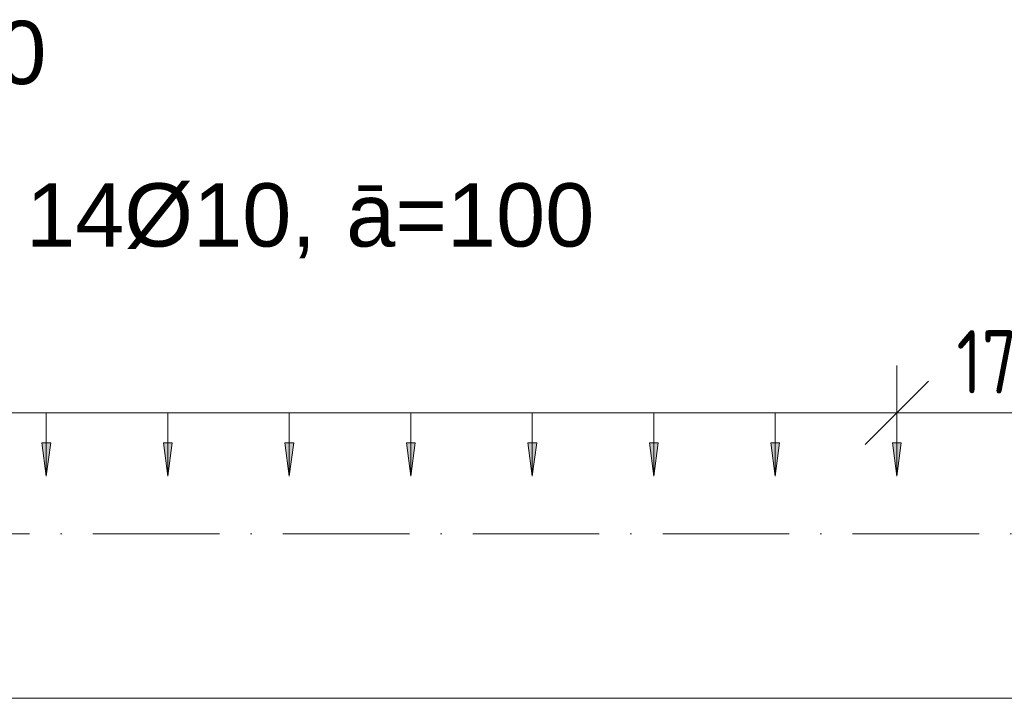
# Model space of a CAD drawing. Header units: millimetres. Extents: x 4307 to 42792, y 1610 to 10025.
# Tile 86 of 256: x 16045 to 16823, y 5870 to 6406. Entities that reach past the tile are written whole.
import ezdxf

# ---------------------------------------------------------------- set-up
doc = ezdxf.new("R2010")
doc.units = ezdxf.units.MM
doc.linetypes.add('Čerchovaná', pattern=[150, 100, -25, 0, -25])
for name, color, linetype, lineweight in [('A-ANNO-DIMS', 211, 'Continuous', 5), ('A-ANNO-DIMS-25', 211, 'Continuous', 5), ('A-FLOR-LEVL', 51, 'Continuous', 5), ('S-BEAM', 12, 'Continuous', 9), ('S-RBAR-IDEN', 171, 'Continuous', 5)]:
    doc.layers.add(name, color=color, linetype=linetype, lineweight=lineweight)
doc.styles.add('Arial', font='arial.ttf', dxfattribs={"height": 50})
doc.styles.add('Arial_1', font='arial.ttf', dxfattribs={"height": 62.5})
doc.styles.add('ISOCPEUR_2', font='isocpeur.ttf', dxfattribs={"width": 0.8, "height": 50})
doc.dimstyles.new('Vnitřní', dxfattribs={"dimscale": 304.8, "dimtxt": 49.799059, "dimasz": 0.164042, "dimexe": 0.123031, "dimexo": 0.0625, "dimgap": 0, "dimtad": 1, "dimdec": 0, "dimzin": 0, "dimdsep": 46, "dimtxsty": 'ISOCPEUR_2', "dimblk1": 'OBLIQUE', "dimblk2": 'OBLIQUE', "dimsah": 1, "dimcen": 0.09, "dimdle": 0.123031, "dimazin": 0, "dimtfac": 1, "dimtdec": 4, "dimtix": 1, "dimtmove": 0, "dimatfit": 3, "dimfxl": 0.123031, "dimfxlon": 1, "dimtvp": 1, "dimtolj": 1, "dimtzin": 0, "dimarcsym": 2})
doc.dimstyles.new('Výztuž_kusy__řezy__2', dxfattribs={"dimscale": 304.8, "dimtxt": 0.18, "dimasz": 0, "dimexe": 0, "dimexo": 0.0625, "dimgap": 0.082021, "dimtad": 1, "dimdec": 0, "dimzin": 0, "dimdsep": 46, "dimtxsty": 'Arial_1', "dimblk1": 'NONE', "dimblk2": 'NONE', "dimsah": 1, "dimcen": 0.09, "dimazin": 0, "dimtfac": 1, "dimtdec": 4, "dimtix": 1, "dimtmove": 0, "dimatfit": 3, "dimfxl": 0.164042, "dimfxlon": 1, "dimtvp": 1, "dimtfill": 1, "dimtolj": 1, "dimtzin": 0, "dimarcsym": 2})

# ---------------------------------------------------------------- blocks, each defined once
blk = doc.blocks.new('DIMBLOCK334-V1')
at = {"layer": 'A-ANNO-DIMS-25'}
for points in [[(15970.08, 6045.48), (15973.54, 6071.76), (15966.62, 6071.76)], [(16066.09, 6045.48), (16069.56, 6071.76), (16062.63, 6071.76)]]:
    blk.add_hatch(color=256, dxfattribs=at).paths.add_polyline_path(points)
for p, q in [((15970.08, 6095.48), (16066.09, 6095.48)), ((15970.08, 6095.48), (15970.08, 6095.48)), ((15970.08, 6095.48), (15970.08, 6045.48)), ((16066.09, 6095.48), (16066.09, 6095.48)), ((16066.09, 6095.48), (16066.09, 6045.48)), ((15973.54, 6071.76), (15966.62, 6071.76)), ((15966.62, 6071.76), (15970.08, 6045.48)), ((15970.08, 6045.48), (15973.54, 6071.76)), ((16069.56, 6071.76), (16062.63, 6071.76)), ((16062.63, 6071.76), (16066.09, 6045.48)), ((16066.09, 6045.48), (16069.56, 6071.76))]:
    blk.add_line(p, q, dxfattribs=at)
blk = doc.blocks.new('_None')
blk = doc.blocks.new('DIMBLOCK335-V1')
at = {"layer": 'A-ANNO-DIMS-25'}
for points in [[(16066.09, 6045.48), (16069.56, 6071.76), (16062.63, 6071.76)], [(16162.11, 6045.48), (16165.57, 6071.76), (16158.65, 6071.76)]]:
    blk.add_hatch(color=256, dxfattribs=at).paths.add_polyline_path(points)
for p, q in [((16066.09, 6095.48), (16162.11, 6095.48)), ((16066.09, 6095.48), (16066.09, 6095.48)), ((16066.09, 6095.48), (16066.09, 6045.48)), ((16162.11, 6095.48), (16162.11, 6095.48)), ((16162.11, 6095.48), (16162.11, 6045.48)), ((16069.56, 6071.76), (16062.63, 6071.76)), ((16062.63, 6071.76), (16066.09, 6045.48)), ((16066.09, 6045.48), (16069.56, 6071.76)), ((16165.57, 6071.76), (16158.65, 6071.76)), ((16158.65, 6071.76), (16162.11, 6045.48)), ((16162.11, 6045.48), (16165.57, 6071.76))]:
    blk.add_line(p, q, dxfattribs=at)
blk = doc.blocks.new('DIMBLOCK336-V1')
at = {"layer": 'A-ANNO-DIMS-25'}
for points in [[(16162.11, 6045.48), (16165.57, 6071.76), (16158.65, 6071.76)], [(16258.13, 6045.48), (16261.59, 6071.76), (16254.66, 6071.76)]]:
    blk.add_hatch(color=256, dxfattribs=at).paths.add_polyline_path(points)
for p, q in [((16162.11, 6095.48), (16258.13, 6095.48)), ((16162.11, 6095.48), (16162.11, 6095.48)), ((16162.11, 6095.48), (16162.11, 6045.48)), ((16258.13, 6095.48), (16258.13, 6095.48)), ((16258.13, 6095.48), (16258.13, 6045.48)), ((16165.57, 6071.76), (16158.65, 6071.76)), ((16158.65, 6071.76), (16162.11, 6045.48)), ((16162.11, 6045.48), (16165.57, 6071.76)), ((16261.59, 6071.76), (16254.66, 6071.76)), ((16254.66, 6071.76), (16258.13, 6045.48)), ((16258.13, 6045.48), (16261.59, 6071.76))]:
    blk.add_line(p, q, dxfattribs=at)
blk = doc.blocks.new('DIMBLOCK337-V1')
at = {"layer": 'A-ANNO-DIMS-25'}
for points in [[(16258.13, 6045.48), (16261.59, 6071.76), (16254.66, 6071.76)], [(16354.14, 6045.48), (16357.6, 6071.76), (16350.68, 6071.76)]]:
    blk.add_hatch(color=256, dxfattribs=at).paths.add_polyline_path(points)
for p, q in [((16258.13, 6095.48), (16354.14, 6095.48)), ((16258.13, 6095.48), (16258.13, 6095.48)), ((16258.13, 6095.48), (16258.13, 6045.48)), ((16354.14, 6095.48), (16354.14, 6095.48)), ((16354.14, 6095.48), (16354.14, 6045.48)), ((16261.59, 6071.76), (16254.66, 6071.76)), ((16254.66, 6071.76), (16258.13, 6045.48)), ((16258.13, 6045.48), (16261.59, 6071.76)), ((16357.6, 6071.76), (16350.68, 6071.76)), ((16350.68, 6071.76), (16354.14, 6045.48)), ((16354.14, 6045.48), (16357.6, 6071.76))]:
    blk.add_line(p, q, dxfattribs=at)
blk = doc.blocks.new('DIMBLOCK338-V1')
at = {"layer": 'A-ANNO-DIMS-25'}
for points in [[(16354.14, 6045.48), (16357.6, 6071.76), (16350.68, 6071.76)], [(16450.16, 6045.48), (16453.62, 6071.76), (16446.7, 6071.76)]]:
    blk.add_hatch(color=256, dxfattribs=at).paths.add_polyline_path(points)
for p, q in [((16354.14, 6095.48), (16450.16, 6095.48)), ((16354.14, 6095.48), (16354.14, 6095.48)), ((16354.14, 6095.48), (16354.14, 6045.48)), ((16450.16, 6095.48), (16450.16, 6095.48)), ((16450.16, 6095.48), (16450.16, 6045.48)), ((16357.6, 6071.76), (16350.68, 6071.76)), ((16350.68, 6071.76), (16354.14, 6045.48)), ((16354.14, 6045.48), (16357.6, 6071.76)), ((16453.62, 6071.76), (16446.7, 6071.76)), ((16446.7, 6071.76), (16450.16, 6045.48)), ((16450.16, 6045.48), (16453.62, 6071.76))]:
    blk.add_line(p, q, dxfattribs=at)
blk = doc.blocks.new('DIMBLOCK339-V1')
at = {"layer": 'A-ANNO-DIMS-25'}
for points in [[(16450.16, 6045.48), (16453.62, 6071.76), (16446.7, 6071.76)], [(16546.17, 6045.48), (16549.63, 6071.76), (16542.71, 6071.76)]]:
    blk.add_hatch(color=256, dxfattribs=at).paths.add_polyline_path(points)
for p, q in [((16450.16, 6095.48), (16546.17, 6095.48)), ((16450.16, 6095.48), (16450.16, 6095.48)), ((16450.16, 6095.48), (16450.16, 6045.48)), ((16546.17, 6095.48), (16546.17, 6095.48)), ((16546.17, 6095.48), (16546.17, 6045.48)), ((16453.62, 6071.76), (16446.7, 6071.76)), ((16446.7, 6071.76), (16450.16, 6045.48)), ((16450.16, 6045.48), (16453.62, 6071.76)), ((16549.63, 6071.76), (16542.71, 6071.76)), ((16542.71, 6071.76), (16546.17, 6045.48)), ((16546.17, 6045.48), (16549.63, 6071.76))]:
    blk.add_line(p, q, dxfattribs=at)
blk = doc.blocks.new('DIMBLOCK340-V1')
at = {"layer": 'A-ANNO-DIMS-25'}
for points in [[(16546.17, 6045.48), (16549.63, 6071.76), (16542.71, 6071.76)], [(16642.19, 6045.48), (16645.65, 6071.76), (16638.73, 6071.76)]]:
    blk.add_hatch(color=256, dxfattribs=at).paths.add_polyline_path(points)
for p, q in [((16546.17, 6095.48), (16642.19, 6095.48)), ((16546.17, 6095.48), (16546.17, 6095.48)), ((16546.17, 6095.48), (16546.17, 6045.48)), ((16642.19, 6095.48), (16642.19, 6095.48)), ((16642.19, 6095.48), (16642.19, 6045.48)), ((16549.63, 6071.76), (16542.71, 6071.76)), ((16542.71, 6071.76), (16546.17, 6045.48)), ((16546.17, 6045.48), (16549.63, 6071.76)), ((16645.65, 6071.76), (16638.73, 6071.76)), ((16638.73, 6071.76), (16642.19, 6045.48)), ((16642.19, 6045.48), (16645.65, 6071.76))]:
    blk.add_line(p, q, dxfattribs=at)
blk = doc.blocks.new('DIMBLOCK341-V1')
at = {"layer": 'A-ANNO-DIMS-25'}
for points in [[(16642.19, 6045.48), (16645.65, 6071.76), (16638.73, 6071.76)], [(16738.2, 6045.48), (16741.67, 6071.76), (16734.74, 6071.76)]]:
    blk.add_hatch(color=256, dxfattribs=at).paths.add_polyline_path(points)
for p, q in [((16642.19, 6095.48), (16738.2, 6095.48)), ((16642.19, 6095.48), (16642.19, 6095.48)), ((16642.19, 6095.48), (16642.19, 6045.48)), ((16738.2, 6095.48), (16738.2, 6095.48)), ((16738.2, 6095.48), (16738.2, 6045.48)), ((16645.65, 6071.76), (16638.73, 6071.76)), ((16638.73, 6071.76), (16642.19, 6045.48)), ((16642.19, 6045.48), (16645.65, 6071.76)), ((16741.67, 6071.76), (16734.74, 6071.76)), ((16734.74, 6071.76), (16738.2, 6045.48)), ((16738.2, 6045.48), (16741.67, 6071.76))]:
    blk.add_line(p, q, dxfattribs=at)
blk = doc.blocks.new('DIMBLOCK342-V1')
at = {"layer": 'A-ANNO-DIMS-25'}
for points in [[(15490, 6045.48), (15493.46, 6071.76), (15486.54, 6071.76)], [(15586.02, 6045.48), (15589.48, 6071.76), (15582.55, 6071.76)], [(15682.03, 6045.48), (15685.49, 6071.76), (15678.57, 6071.76)], [(15778.05, 6045.48), (15781.51, 6071.76), (15774.59, 6071.76)], [(15874.06, 6045.48), (15877.52, 6071.76), (15870.6, 6071.76)], [(15970.08, 6045.48), (15973.54, 6071.76), (15966.62, 6071.76)], [(16066.09, 6045.48), (16069.56, 6071.76), (16062.63, 6071.76)], [(16162.11, 6045.48), (16165.57, 6071.76), (16158.65, 6071.76)], [(16258.13, 6045.48), (16261.59, 6071.76), (16254.66, 6071.76)], [(16354.14, 6045.48), (16357.6, 6071.76), (16350.68, 6071.76)], [(16450.16, 6045.48), (16453.62, 6071.76), (16446.7, 6071.76)], [(16546.17, 6045.48), (16549.63, 6071.76), (16542.71, 6071.76)], [(16642.19, 6045.48), (16645.65, 6071.76), (16638.73, 6071.76)], [(16738.2, 6045.48), (16741.67, 6071.76), (16734.74, 6071.76)]]:
    blk.add_hatch(color=256, dxfattribs=at).paths.add_polyline_path(points)
for p, q in [((15490, 6095.48), (16738.2, 6095.48)), ((15490, 6095.48), (15586.02, 6095.48)), ((15490, 6095.48), (15490, 6095.48)), ((15490, 6095.48), (15490, 6045.48)), ((15586.02, 6095.48), (15682.03, 6095.48)), ((15586.02, 6095.48), (15586.02, 6095.48)), ((15586.02, 6095.48), (15586.02, 6045.48)), ((15682.03, 6095.48), (15778.05, 6095.48)), ((15682.03, 6095.48), (15682.03, 6095.48)), ((15682.03, 6095.48), (15682.03, 6045.48)), ((15778.05, 6095.48), (15874.06, 6095.48)), ((15778.05, 6095.48), (15778.05, 6095.48)), ((15778.05, 6095.48), (15778.05, 6045.48)), ((15874.06, 6095.48), (15970.08, 6095.48)), ((15874.06, 6095.48), (15874.06, 6095.48)), ((15874.06, 6095.48), (15874.06, 6045.48)), ((15970.08, 6095.48), (16066.09, 6095.48)), ((15970.08, 6095.48), (15970.08, 6095.48)), ((15970.08, 6095.48), (15970.08, 6045.48)), ((16066.09, 6095.48), (16162.11, 6095.48)), ((16066.09, 6095.48), (16066.09, 6095.48)), ((16066.09, 6095.48), (16066.09, 6045.48)), ((16162.11, 6095.48), (16258.13, 6095.48)), ((16162.11, 6095.48), (16162.11, 6095.48)), ((16162.11, 6095.48), (16162.11, 6045.48)), ((16258.13, 6095.48), (16354.14, 6095.48)), ((16258.13, 6095.48), (16258.13, 6095.48)), ((16258.13, 6095.48), (16258.13, 6045.48)), ((16354.14, 6095.48), (16450.16, 6095.48)), ((16354.14, 6095.48), (16354.14, 6095.48)), ((16354.14, 6095.48), (16354.14, 6045.48)), ((16450.16, 6095.48), (16546.17, 6095.48)), ((16450.16, 6095.48), (16450.16, 6095.48)), ((16450.16, 6095.48), (16450.16, 6045.48)), ((16546.17, 6095.48), (16642.19, 6095.48)), ((16546.17, 6095.48), (16546.17, 6095.48)), ((16546.17, 6095.48), (16546.17, 6045.48)), ((16642.19, 6095.48), (16738.2, 6095.48)), ((16642.19, 6095.48), (16642.19, 6095.48)), ((16642.19, 6095.48), (16642.19, 6045.48)), ((16738.2, 6095.48), (16738.2, 6095.48)), ((16738.2, 6095.48), (16738.2, 6045.48)), ((15493.46, 6071.76), (15486.54, 6071.76)), ((15486.54, 6071.76), (15490, 6045.48)), ((15490, 6045.48), (15493.46, 6071.76)), ((15589.48, 6071.76), (15582.55, 6071.76)), ((15582.55, 6071.76), (15586.02, 6045.48)), ((15586.02, 6045.48), (15589.48, 6071.76)), ((15685.49, 6071.76), (15678.57, 6071.76)), ((15678.57, 6071.76), (15682.03, 6045.48)), ((15682.03, 6045.48), (15685.49, 6071.76)), ((15781.51, 6071.76), (15774.59, 6071.76)), ((15774.59, 6071.76), (15778.05, 6045.48)), ((15778.05, 6045.48), (15781.51, 6071.76)), ((15877.52, 6071.76), (15870.6, 6071.76)), ((15870.6, 6071.76), (15874.06, 6045.48)), ((15874.06, 6045.48), (15877.52, 6071.76)), ((15973.54, 6071.76), (15966.62, 6071.76)), ((15966.62, 6071.76), (15970.08, 6045.48)), ((15970.08, 6045.48), (15973.54, 6071.76)), ((16069.56, 6071.76), (16062.63, 6071.76)), ((16062.63, 6071.76), (16066.09, 6045.48)), ((16066.09, 6045.48), (16069.56, 6071.76)), ((16165.57, 6071.76), (16158.65, 6071.76)), ((16158.65, 6071.76), (16162.11, 6045.48)), ((16162.11, 6045.48), (16165.57, 6071.76)), ((16261.59, 6071.76), (16254.66, 6071.76)), ((16254.66, 6071.76), (16258.13, 6045.48)), ((16258.13, 6045.48), (16261.59, 6071.76)), ((16357.6, 6071.76), (16350.68, 6071.76)), ((16350.68, 6071.76), (16354.14, 6045.48)), ((16354.14, 6045.48), (16357.6, 6071.76)), ((16453.62, 6071.76), (16446.7, 6071.76)), ((16446.7, 6071.76), (16450.16, 6045.48)), ((16450.16, 6045.48), (16453.62, 6071.76)), ((16549.63, 6071.76), (16542.71, 6071.76)), ((16542.71, 6071.76), (16546.17, 6045.48)), ((16546.17, 6045.48), (16549.63, 6071.76)), ((16645.65, 6071.76), (16638.73, 6071.76)), ((16638.73, 6071.76), (16642.19, 6045.48)), ((16642.19, 6045.48), (16645.65, 6071.76)), ((16741.67, 6071.76), (16734.74, 6071.76)), ((16734.74, 6071.76), (16738.2, 6045.48)), ((16738.2, 6045.48), (16741.67, 6071.76))]:
    blk.add_line(p, q, dxfattribs=at)
blk = doc.blocks.new('DIMBLOCK430-V1')
at = {"layer": 'A-ANNO-DIMS-25'}
for p, q in [((16738.2, 6095.48), (16738.2, 6132.98)), ((16908.2, 6095.48), (16908.2, 6132.98)), ((16738.2, 6095.48), (16763.2, 6120.48)), ((16908.2, 6095.48), (16933.2, 6120.48)), ((16700.7, 6095.48), (16945.7, 6095.48)), ((16738.2, 6095.48), (16713.2, 6070.48)), ((16738.2, 6095.48), (16738.2, 6057.98)), ((16908.2, 6095.48), (16883.2, 6070.48)), ((16908.2, 6095.48), (16908.2, 6057.98))]:
    blk.add_line(p, q, dxfattribs=at)
at = {"layer": 'A-ANNO-DIMS-25', "color": 0, "insert": (16785.38, 6160.8), "char_height": 50, "width": 90.7875, "attachment_point": 1, "line_spacing_factor": 1.149209, "style": 'ISOCPEUR_2'}
blk.add_mtext('170', dxfattribs=at)
blk = doc.blocks.new('_Oblique')
at = {"color": 0, "linetype": 'ByBlock', "lineweight": -2}
blk.add_line((-0.5, -0.5), (0.5, 0.5), dxfattribs=at)

msp = doc.modelspace()

# ---------------------------------------------------------------- linework, layer by layer
at = {"layer": 'A-FLOR-LEVL', "linetype": 'Čerchovaná'}
msp.add_line((4395.14, 6000), (25778.88, 6000), dxfattribs=at)
at = {"layer": 'S-BEAM'}
msp.add_line((15190, 5870), (20140, 5870), dxfattribs=at)
msp.add_line((15190, 5870), (20140, 5870), dxfattribs=at)

# ---------------------------------------------------------------- texts
at = {"layer": 'S-RBAR-IDEN', "char_height": 50, "attachment_point": 1, "style": 'Arial', "bg_fill": 3, "box_fill_scale": 1.25, "bg_fill_color": 256, "bg_fill_true_color": 13158600, "bg_fill_transparency": 0}
for s, insert, width in [('ā=50', (15908.85, 6405.14), 194.4092), ('14Ø10, ', (16050.04, 6276.81), 306.6455), ('ā=100', (16303.05, 6276.81), 242.5105)]:
    msp.add_mtext(s, dxfattribs=dict(at, insert=insert, width=width))

# ---------------------------------------------------------------- dimensions: what is measured, and where the dimension line sits
at = {"layer": 'A-ANNO-DIMS'}
dim = msp.add_linear_dim(base=(16908.2, 6095.48), p1=(16738.2, 6057.98), p2=(16908.2, 6057.98), dimstyle='Vnitřní', override={"dimpost": '<>', "dimfxl": 170}, dxfattribs=at)
dim.commit()
dim.dimension.update_dxf_attribs({"geometry": 'DIMBLOCK430-V1', "text_midpoint": (16823.2, 6120.48)})
for base, p1, p2, text, override, picture, middle in [((16738.2, 6095.48), (15490, 6045.48), (16738.2, 6045.48), '96 1248', {"dimpost": '<>', "dimblk1": 'None', "dimblk2": 'None', "dimsah": 1, "dimfxl": 1248.204827}, 'DIMBLOCK342-V1', (16114.1, 6152.39)), ((16066.09, 6095.48), (15970.08, 6045.48), (16066.09, 6045.48), ' ', {"dimpost": '<>', "dimfxl": 96.015756}, 'DIMBLOCK334-V1', (16018.09, 6095.48)), ((16162.11, 6095.48), (16066.09, 6045.48), (16162.11, 6045.48), ' ', {"dimpost": '<>', "dimfxl": 96.015756}, 'DIMBLOCK335-V1', (16114.1, 6095.48)), ((16258.13, 6095.48), (16162.11, 6045.48), (16258.13, 6045.48), ' ', {"dimpost": '<>', "dimfxl": 96.015756}, 'DIMBLOCK336-V1', (16210.12, 6095.48)), ((16354.14, 6095.48), (16258.13, 6045.48), (16354.14, 6045.48), ' ', {"dimpost": '<>', "dimfxl": 96.015756}, 'DIMBLOCK337-V1', (16306.13, 6095.48)), ((16450.16, 6095.48), (16354.14, 6045.48), (16450.16, 6045.48), ' ', {"dimpost": '<>', "dimfxl": 96.015756}, 'DIMBLOCK338-V1', (16402.15, 6095.48)), ((16546.17, 6095.48), (16450.16, 6045.48), (16546.17, 6045.48), ' ', {"dimpost": '<>', "dimfxl": 96.015756}, 'DIMBLOCK339-V1', (16498.17, 6095.48)), ((16642.19, 6095.48), (16546.17, 6045.48), (16642.19, 6045.48), ' ', {"dimpost": '<>', "dimfxl": 96.015756}, 'DIMBLOCK340-V1', (16594.18, 6095.48)), ((16738.2, 6095.48), (16642.19, 6045.48), (16738.2, 6045.48), ' ', {"dimpost": '<>', "dimfxl": 96.015756}, 'DIMBLOCK341-V1', (16690.2, 6095.48))]:
    dim = msp.add_linear_dim(base=base, p1=p1, p2=p2, text=text, dimstyle='Výztuž_kusy__řezy__2', override=override, dxfattribs=at)
    dim.commit()
    dim.dimension.update_dxf_attribs({"geometry": picture, "text_midpoint": middle})

doc.saveas('drawing.dxf')
